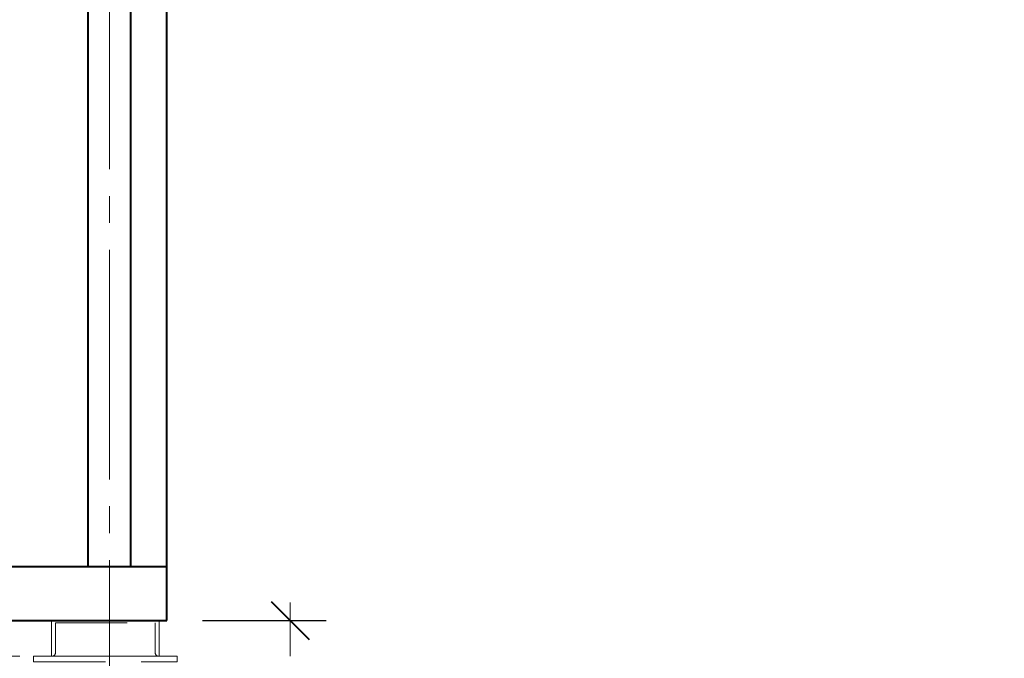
# Model space of a CAD drawing. Header units: millimetres. Extents: x 0 to 594, y 0 to 420.
# Tile 12 of 53: x 201 to 256, y 65 to 101. Entities that reach past the tile are written whole.
import ezdxf

# ---------------------------------------------------------------- set-up
doc = ezdxf.new("R2010")
doc.units = ezdxf.units.MM
for name, pattern in [('K5LT_AXLED', [17.302989, 12.802989, -1.5, 1.5, -1.5]), ('K5LT_BASIC', [0]), ('K5LT_DASHED', [6, 4, -2]), ('K5LT_THIN', [0])]:
    doc.linetypes.add(name, pattern=pattern)
doc.styles.add('KDIMTEXTSTYLE', font='GOST_AU.SHX', dxfattribs={"width": 0.96, "oblique": 15, "height": 5})
doc.dimstyles.new('KDIMSTYLE (0.02)', dxfattribs={"dimtxt": 5, "dimasz": 1, "dimexe": 2, "dimexo": 0, "dimgap": 1, "dimtad": 1, "dimlfac": 50, "dimtxsty": 'KDIMTEXTSTYLE', "dimsah": 1, "dimcen": 0, "dimdle": 1, "dimadec": 0, "dimazin": 0, "dimtfac": 0.667, "dimtmove": 0, "dimatfit": 3, "dimfxl": 1, "dimtvp": 1, "dimtfill": 1, "dimtolj": 1, "dimtzin": 0, "dimarcsym": 0})

# ---------------------------------------------------------------- blocks, each defined once
blk = doc.blocks.new('KDIMARROW_03')
at = {"color": 0, "linetype": 'K5LT_BASIC', "lineweight": 40}
blk.add_line((-1.061, -1.061), (1.061, 1.061), dxfattribs=at)
at = {"color": 0, "linetype": 'K5LT_THIN', "lineweight": 18}
for q in [(-1, 0), (2, 0)]:
    blk.add_line((0, 0), q, dxfattribs=at)
blk = doc.blocks.new('U50')
at = {"color": 7, "linetype": 'K5LT_DASHED', "lineweight": 18}
for p, q in [((209.856, 65.204), (201.856, 65.204)), ((201.856, 65.204), (201.856, 64.884)), ((201.856, 64.884), (209.856, 64.884)), ((209.856, 64.884), (209.856, 65.204))]:
    blk.add_line(p, q, dxfattribs=at)

msp = doc.modelspace()

# ---------------------------------------------------------------- linework, layer by layer
at = {"color": 5, "linetype": 'K5LT_BASIC', "lineweight": 40, "true_color": 0x0000ff}
for p, q in [((209.27877, 67.20446), (209.27877, 196.42225)), ((209.27877, 67.20446), (209.27877, 166.20446)), ((209.27877, 67.20446), (209.27877, 163.20446)), ((209.27877, 67.20446), (209.27877, 163.20446)), ((209.27877, 67.20446), (209.27877, 163.20446)), ((209.27877, 67.20446), (209.27877, 163.20446)), ((204.87877, 134.70537), (204.87877, 70.20446)), ((204.87877, 134.70537), (204.87877, 70.20446)), ((204.87877, 134.70537), (204.87877, 70.20446)), ((204.87877, 134.70537), (204.87877, 70.20446)), ((204.87877, 134.70537), (204.87877, 70.20446)), ((204.87877, 134.70537), (204.87877, 70.20446)), ((207.27877, 70.20446), (207.27877, 134.70537)), ((207.27877, 70.20446), (207.27877, 134.70537)), ((207.27877, 70.20446), (207.27877, 134.70537)), ((207.27877, 70.20446), (207.27877, 134.70537)), ((207.27877, 70.20446), (207.27877, 134.70537)), ((207.27877, 70.20446), (207.27877, 134.70537)), ((125.27877, 70.20446), (209.27877, 70.20446)), ((125.27877, 67.20446), (209.27877, 67.20446))]:
    msp.add_line(p, q, dxfattribs=at)
at = {"color": 30, "linetype": 'K5LT_AXLED', "lineweight": 18, "true_color": 0xff8000}
msp.add_line((206.07877, 191.68446), (206.07877, 40.33764), dxfattribs=at)
at = {"color": 7, "linetype": 'K5LT_DASHED', "lineweight": 18}
for p, q in [((208.85591, 67.20446), (202.85591, 67.20446)), ((202.85591, 67.20446), (202.85591, 65.20446)), ((203.07591, 67.07446), (208.63591, 67.07446)), ((203.07591, 65.40446), (203.07591, 67.07446)), ((208.63591, 65.40446), (208.63591, 67.07446)), ((208.85591, 67.20446), (208.85591, 65.20446)), ((208.85591, 67.20446), (208.85591, 65.20446)), ((208.85591, 65.20446), (208.85591, 67.20446)), ((207.07877, 65.20446), (133.47877, 65.20446))]:
    msp.add_line(p, q, dxfattribs=at)
for centre, start, end in [((202.87446, 65.40506), 264.719158, 359.82822), ((208.83737, 65.40506), 180.17178, 275.280842)]:
    msp.add_arc(centre, 0.20146, start, end, dxfattribs=at)

# ---------------------------------------------------------------- block references
msp.add_blockref('U50', (0, 0))

# ---------------------------------------------------------------- dimensions: what is measured, and where the dimension line sits
at = {"color": 5, "true_color": 0x0000ff}
msp.add_linear_dim(base=(216.16774, 151.20446), p1=(209.27877, 67.20446), p2=(209.27877, 151.20446), angle=90, location=(216.16774, 109.20446), dimstyle='KDIMSTYLE (0.02)', override={"dimexo": 2, "dimpost": '\\H3.5;\\W0.96;\\Q15;<>', "dimblk1": 'KDIMARROW_03', "dimblk2": 'KDIMARROW_03', "dimse1": 0, "dimse2": 0, "dimclrt": 7, "dimtolj": 1}, dxfattribs=at).render()

doc.saveas('drawing.dxf')
